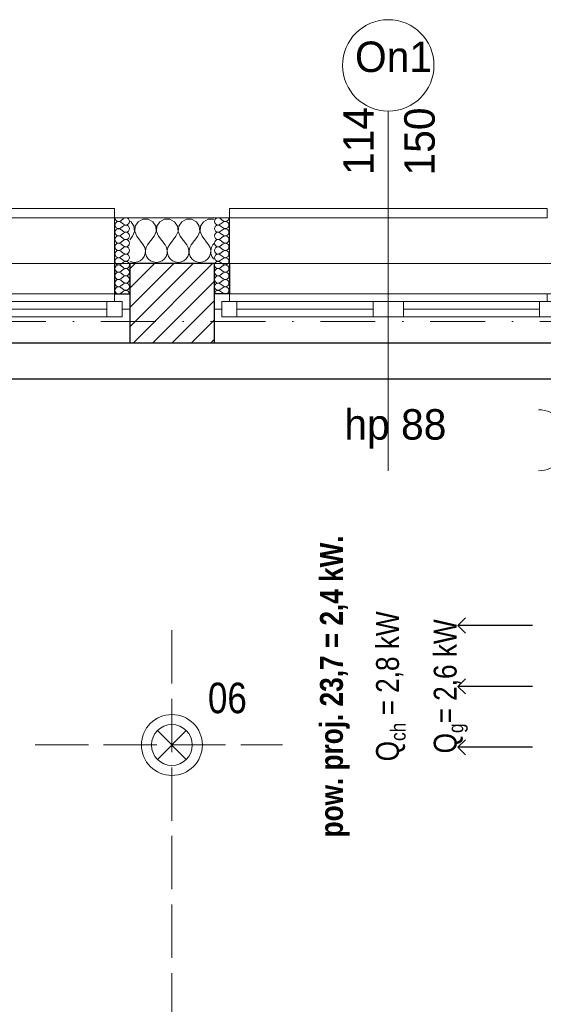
# Model space of a CAD drawing. Header units: millimetres. Extents: x 172139 to 266886, y 89525 to 138225.
# Tile 72 of 72: x 210052 to 211769, y 119095 to 122326. Entities that reach past the tile are written whole.
import ezdxf
from ezdxf.enums import TextEntityAlignment as Align

# ---------------------------------------------------------------- set-up
doc = ezdxf.new("R2010")
doc.units = ezdxf.units.MM
doc.header["$MEASUREMENT"] = 0
doc.linetypes.add('Krawędzie ukryte', pattern=[225, 175, -50])
doc.linetypes.add('Kropki i Kreski', pattern=[360, 180, -90, 0, -90])
for name, color, linetype in [('Konstrukcja - Siatki mod', 7, 'Continuous'), ('KR_INW', 7, 'Continuous'), ('NAPIS_SODON', 7, 'Continuous'), ('Okna ArchiCADa', 7, 'Continuous'), ('PRZEBUDOWA_GNIAZDA_WTYKOWE_230', 7, 'Continuous'), ('PRZEBUDOWA_KLIMATYZACJA', 7, 'Continuous'), ('PRZEDBUOWA_PUNKTY_OŚW', 7, 'Continuous'), ('Znaczniki okien ArchiCADa', 7, 'Continuous')]:
    doc.layers.add(name, color=color, linetype=linetype)
for name, color, linetype, lineweight, true_color in [('Konstrukcja - Siatki mod_Nr_pióra__48', 7, 'Continuous', 15, 0xa80f02), ('KR_INW_Nr_pióra__102', 7, 'Continuous', 5, 0xcccccc), ('Okna ArchiCADa_Nr_pióra__61', 7, 'Continuous', 13, 0x6a6a6a), ('Okna ArchiCADa_Nr_pióra__64', 7, 'Continuous', 13, 0x41c341), ('PRZEBUDOWA_GNIAZDA_WTYKOWE_230_Nr_pióra__48', 7, 'Continuous', 15, 0xa80f02), ('PRZEDBUOWA_PUNKTY_OŚW_Nr_pióra__48', 7, 'Continuous', 15, 0xa80f02), ('PRZEDBUOWA_PUNKTY_OŚW_Nr_pióra__8', 7, 'Continuous', 100, 0xa80f02), ('Znaczniki okien ArchiCADa_Nr_pióra__20', 7, 'Continuous', 13, 0xb00000), ('Znaczniki okien ArchiCADa_Nr_pióra__44', 7, 'Continuous', 13, 0x029e21)]:
    doc.layers.add(name, color=color, linetype=linetype, lineweight=lineweight, true_color=true_color)
for name, color, linetype, lineweight in [('KR_INW_Nr_pióra__101', 252, 'Continuous', 5), ('KR_INW_Nr_pióra__27', 7, 'Continuous', 25), ('KR_INW_Nr_pióra__47', 7, 'Continuous', 15), ('NAPIS_SODON_Nr_pióra__1', 7, 'Continuous', 13), ('NAPIS_SODON_Nr_pióra__121', 255, 'Continuous', 0), ('Okna ArchiCADa_Nr_pióra__27', 7, 'Continuous', 25), ('PRZEBUDOWA_KLIMATYZACJA_Nr_pióra__1', 7, 'Continuous', 13), ('PRZEBUDOWA_KLIMATYZACJA_Nr_pióra__10', 134, 'Continuous', 30), ('Znaczniki okien ArchiCADa_Nr_pióra__7', 7, 'Continuous', 13)]:
    doc.layers.add(name, color=color, linetype=linetype, lineweight=lineweight)
doc.styles.add('GENERATED_STYLE_1', font='txt')
doc.styles.add('GENERATED_STYLE_2', font='txt')

# ---------------------------------------------------------------- blocks, each defined once
blk = doc.blocks.new('Strop_1', base_point=(179225, 121523.3))
at = {"layer": 'NAPIS_SODON_Nr_pióra__1', "linetype": 'Continuous', "flags": 128}
blk.add_lwpolyline([(179225, 121523.3), (179225.9, 107003.8), (250898.3, 107008.3), (250897.4, 121527.8)], close=True, dxfattribs=at)
blk = doc.blocks.new('Strop_2', base_point=(188316, 115154.1))
at = {"layer": 'NAPIS_SODON_Nr_pióra__121', "linetype": 'Continuous', "flags": 128}
blk.add_lwpolyline([(205315.4, 121145.6), (224463.2, 121145.6), (224463.2, 120284.7), (224843.2, 120284.7), (224843.2, 121525.6), (230445.6, 121525.6), (230445.6, 120284.7), (230445.6, 115394.1), (230442.2, 115394.1), (230443.9, 117003.9), (226439, 117009.8), (226379.4, 115221.6), (224893.2, 115252.5), (224893.2, 113397.6), (205242.2, 113397.6)], dxfattribs=at)
blk = doc.blocks.new('*X100')
at = {"layer": 'KR_INW_Nr_pióra__102', "linetype": 'Continuous'}
for p, q in [((210416.9, 121662.7), (210412.9, 121664.9)), ((210426.5, 121648.2), (210416.9, 121662.7)), ((210428.2, 121630.9), (210426.5, 121648.2)), ((210430.6, 121648.2), (210429, 121630.9)), ((210440.3, 121662.7), (210430.6, 121648.2)), ((210455.6, 121670.9), (210440.3, 121662.7)), ((210473, 121670.9), (210455.6, 121670.9)), ((210488.3, 121662.7), (210473, 121670.9)), ((210497.9, 121648.2), (210488.3, 121662.7)), ((210499.6, 121630.9), (210497.9, 121648.2)), ((210502.1, 121648.2), (210500.4, 121630.9)), ((210511.7, 121662.7), (210502.1, 121648.2)), ((210527, 121670.9), (210511.7, 121662.7)), ((210544.4, 121670.9), (210527, 121670.9)), ((210559.7, 121662.7), (210544.4, 121670.9)), ((210569.4, 121648.2), (210559.7, 121662.7)), ((210571, 121630.9), (210569.4, 121648.2)), ((210573.5, 121648.2), (210571.8, 121630.9)), ((210583.1, 121662.7), (210573.5, 121648.2)), ((210598.4, 121670.9), (210583.1, 121662.7)), ((210615.8, 121670.9), (210598.4, 121670.9)), ((210631.2, 121662.7), (210615.8, 121670.9)), ((210640.8, 121648.2), (210631.2, 121662.7)), ((210642.4, 121630.9), (210640.8, 121648.2)), ((210644.9, 121648.2), (210643.3, 121630.9)), ((210654.5, 121662.7), (210644.9, 121648.2)), ((210669.9, 121670.9), (210654.5, 121662.7)), ((210687.3, 121670.9), (210669.9, 121670.9)), ((210689.5, 121669.7), (210687.3, 121670.9)), ((210421.4, 121614.9), (210412.9, 121603.5)), ((210421.4, 121614.9), (210428.2, 121630.9)), ((210429, 121630.9), (210435.7, 121614.9)), ((210435.7, 121614.9), (210457.1, 121586.3)), ((210492.9, 121614.9), (210471.4, 121586.3)), ((210492.9, 121614.9), (210499.6, 121630.9)), ((210500.4, 121630.9), (210507.1, 121614.9)), ((210507.1, 121614.9), (210528.6, 121586.3)), ((210564.3, 121614.9), (210542.9, 121586.3)), ((210564.3, 121614.9), (210571, 121630.9)), ((210571.8, 121630.9), (210578.6, 121614.9)), ((210578.6, 121614.9), (210600, 121586.3)), ((210635.7, 121614.9), (210614.3, 121586.3)), ((210635.7, 121614.9), (210642.4, 121630.9)), ((210643.3, 121630.9), (210650, 121614.9)), ((210650, 121614.9), (210671.4, 121586.3)), ((210461.9, 121577.7), (210457.1, 121586.3)), ((210471.4, 121586.3), (210466.7, 121577.7)), ((210533.3, 121577.7), (210528.6, 121586.3)), ((210542.9, 121586.3), (210538.1, 121577.7)), ((210604.8, 121577.7), (210600, 121586.3)), ((210614.3, 121586.3), (210609.5, 121577.7)), ((210676.2, 121577.7), (210671.4, 121586.3)), ((210685.7, 121586.3), (210680.9, 121577.7)), ((210689.5, 121591.4), (210685.7, 121586.3)), ((210454.9, 121540.8), (210460.5, 121548.9)), ((210460.5, 121548.9), (210463.7, 121558.2)), ((210464.1, 121568.1), (210461.9, 121577.7)), ((210463.7, 121558.2), (210464.1, 121568.1)), ((210466.7, 121577.7), (210464.4, 121568.1)), ((210464.4, 121568.1), (210464.9, 121558.2)), ((210464.9, 121558.2), (210468.1, 121548.9)), ((210468.1, 121548.9), (210473.6, 121540.8)), ((210526.4, 121540.8), (210531.9, 121548.9)), ((210531.9, 121548.9), (210535.1, 121558.2)), ((210535.6, 121568.1), (210533.3, 121577.7)), ((210535.1, 121558.2), (210535.6, 121568.1)), ((210538.1, 121577.7), (210535.9, 121568.1)), ((210535.9, 121568.1), (210536.3, 121558.2)), ((210536.3, 121558.2), (210539.5, 121548.9)), ((210539.5, 121548.9), (210545.1, 121540.8)), ((210597.8, 121540.8), (210603.4, 121548.9)), ((210603.4, 121548.9), (210606.5, 121558.2)), ((210607, 121568.1), (210604.8, 121577.7)), ((210606.5, 121558.2), (210607, 121568.1)), ((210609.5, 121577.7), (210607.3, 121568.1)), ((210607.3, 121568.1), (210607.8, 121558.2)), ((210607.8, 121558.2), (210610.9, 121548.9)), ((210610.9, 121548.9), (210616.5, 121540.8)), ((210669.2, 121540.8), (210674.8, 121548.9)), ((210674.8, 121548.9), (210677.9, 121558.2)), ((210678.4, 121568.1), (210676.2, 121577.7)), ((210677.9, 121558.2), (210678.4, 121568.1)), ((210680.9, 121577.7), (210678.7, 121568.1)), ((210678.7, 121568.1), (210679.2, 121558.2)), ((210679.2, 121558.2), (210682.3, 121548.9)), ((210682.3, 121548.9), (210687.9, 121540.8)), ((210412.9, 121533.1), (210418.8, 121530.5)), ((210418.8, 121530.5), (210428.6, 121529.2)), ((210428.6, 121529.2), (210438.3, 121530.5)), ((210438.3, 121530.5), (210447.3, 121534.5)), ((210447.3, 121534.5), (210454.9, 121540.8)), ((210473.6, 121540.8), (210481.2, 121534.5)), ((210481.2, 121534.5), (210490.2, 121530.5)), ((210490.2, 121530.5), (210500, 121529.2)), ((210500, 121529.2), (210509.8, 121530.5)), ((210509.8, 121530.5), (210518.8, 121534.5)), ((210518.8, 121534.5), (210526.4, 121540.8)), ((210545.1, 121540.8), (210552.7, 121534.5)), ((210552.7, 121534.5), (210561.7, 121530.5)), ((210561.7, 121530.5), (210571.4, 121529.2)), ((210571.4, 121529.2), (210581.2, 121530.5)), ((210581.2, 121530.5), (210590.2, 121534.5)), ((210590.2, 121534.5), (210597.8, 121540.8)), ((210616.5, 121540.8), (210624.1, 121534.5)), ((210624.1, 121534.5), (210633.1, 121530.5)), ((210633.1, 121530.5), (210642.9, 121529.2)), ((210642.9, 121529.2), (210652.6, 121530.5)), ((210652.6, 121530.5), (210661.6, 121534.5)), ((210661.6, 121534.5), (210669.2, 121540.8)), ((210687.9, 121540.8), (210689.5, 121539.5))]:
    blk.add_line(p, q, dxfattribs=at)
blk = doc.blocks.new('*X120')
at = {"layer": 'KR_INW_Nr_pióra__102', "linetype": 'Continuous'}
for p, q in [((210709.8, 121673.2), (210719.3, 121666.1)), ((210709.8, 121654.2), (210719.3, 121661.3)), ((210709.8, 121649.4), (210719.3, 121642.3)), ((210709.8, 121630.4), (210719.3, 121637.5)), ((210709.8, 121625.6), (210719.3, 121618.5)), ((210709.8, 121606.5), (210719.3, 121613.7)), ((210709.8, 121601.8), (210719.3, 121594.6)), ((210709.8, 121582.7), (210719.3, 121589.9)), ((210709.8, 121578), (210719.3, 121570.8)), ((210709.8, 121558.9), (210719.3, 121566.1)), ((210709.8, 121554.2), (210719.3, 121547)), ((210709.8, 121535.1), (210719.3, 121542.3)), ((210709.8, 121530.4), (210719.3, 121523.2)), ((210709.8, 121511.3), (210719.3, 121518.5)), ((210709.8, 121506.5), (210719.3, 121499.4)), ((210709.8, 121487.5), (210719.3, 121494.6)), ((210709.8, 121482.7), (210719.3, 121475.6)), ((210709.8, 121463.7), (210719.3, 121470.8)), ((210709.8, 121458.9), (210719.3, 121451.8)), ((210709.8, 121439.9), (210719.3, 121447)), ((210709.8, 121435.1), (210719.3, 121428))]:
    blk.add_line(p, q, dxfattribs=at)
for centre, start, end in [((210702.6, 121663.7), 53.1301, 306.8699), ((210726.4, 121675.6), 233.1301, 0), ((210702.6, 121639.9), 53.1301, 306.8699), ((210726.4, 121651.8), 0, 126.8699), ((210726.4, 121651.8), 233.1301, 0), ((210702.6, 121616.1), 53.1301, 306.8699), ((210726.4, 121628), 0, 126.8699), ((210726.4, 121628), 233.1301, 0), ((210726.4, 121604.2), 0, 126.8699), ((210702.6, 121592.3), 53.1301, 306.8699), ((210702.6, 121568.5), 53.1301, 306.8699), ((210726.4, 121604.2), 233.1301, 0), ((210726.4, 121580.4), 0, 126.8699), ((210726.4, 121580.4), 233.1301, 0), ((210702.6, 121544.6), 53.1301, 306.8699), ((210726.4, 121556.5), 0, 126.8699), ((210726.4, 121556.5), 233.1301, 0), ((210702.6, 121520.8), 53.1301, 306.8699), ((210726.4, 121532.7), 0, 126.8699), ((210726.4, 121532.7), 233.1301, 0), ((210726.4, 121508.9), 0, 126.8699), ((210702.6, 121497), 53.1301, 306.8699), ((210702.6, 121473.2), 53.1301, 306.8699), ((210726.4, 121508.9), 233.1301, 0), ((210726.4, 121485.1), 0, 126.8699), ((210726.4, 121485.1), 233.1301, 0), ((210702.6, 121449.4), 53.1301, 306.8699), ((210726.4, 121461.3), 0, 126.8699), ((210726.4, 121461.3), 233.1301, 0), ((210726.4, 121437.5), 0, 126.8699), ((210702.6, 121425.6), 53.1301, 180), ((210726.4, 121437.5), 233.1301, 0)]:
    blk.add_arc(centre, 11.9, start, end, dxfattribs=at)
blk = doc.blocks.new('*X123')
at = {"layer": 'KR_INW_Nr_pióra__102', "linetype": 'Continuous'}
for p, q in [((210392.7, 121673.2), (210383.1, 121666.1)), ((210392.7, 121654.2), (210383.1, 121661.3)), ((210392.7, 121649.4), (210383.1, 121642.3)), ((210392.7, 121630.4), (210383.1, 121637.5)), ((210392.7, 121625.6), (210383.1, 121618.5)), ((210392.7, 121606.5), (210383.1, 121613.7)), ((210392.7, 121601.8), (210383.1, 121594.6)), ((210392.7, 121582.7), (210383.1, 121589.9)), ((210392.7, 121578), (210383.1, 121570.8)), ((210392.7, 121558.9), (210383.1, 121566.1)), ((210392.7, 121554.2), (210383.1, 121547)), ((210392.7, 121535.1), (210383.1, 121542.3)), ((210392.7, 121530.4), (210383.1, 121523.2)), ((210392.7, 121511.3), (210383.1, 121518.5)), ((210392.7, 121506.5), (210383.1, 121499.4)), ((210392.7, 121487.5), (210383.1, 121494.6)), ((210392.7, 121482.7), (210383.1, 121475.6)), ((210392.7, 121463.7), (210383.1, 121470.8)), ((210392.7, 121458.9), (210383.1, 121451.8)), ((210392.7, 121439.9), (210383.1, 121447)), ((210392.7, 121435.1), (210383.1, 121428))]:
    blk.add_line(p, q, dxfattribs=at)
for centre, start, end in [((210376, 121675.6), 180, 306.8699), ((210399.8, 121663.7), 233.1301, 126.8699), ((210376, 121651.8), 53.1301, 180), ((210376, 121651.8), 180, 306.8699), ((210399.8, 121639.9), 233.1301, 126.8699), ((210376, 121628), 53.1301, 180), ((210376, 121628), 180, 306.8699), ((210376, 121604.2), 53.1301, 180), ((210399.8, 121616.1), 233.1301, 126.8699), ((210376, 121604.2), 180, 306.8699), ((210376, 121580.4), 53.1301, 180), ((210376, 121580.4), 180, 306.8699), ((210399.8, 121592.3), 233.1301, 126.8699), ((210399.8, 121568.5), 233.1301, 126.8699), ((210376, 121556.5), 53.1301, 180), ((210376, 121556.5), 180, 306.8699), ((210399.8, 121544.6), 233.1301, 126.8699), ((210376, 121532.7), 53.1301, 180), ((210376, 121532.7), 180, 306.8699), ((210376, 121508.9), 53.1301, 180), ((210399.8, 121520.8), 233.1301, 126.8699), ((210376, 121508.9), 180, 306.8699), ((210376, 121485.1), 53.1301, 180), ((210376, 121485.1), 180, 306.8699), ((210399.8, 121497), 233.1301, 126.8699), ((210399.8, 121473.2), 233.1301, 126.8699), ((210376, 121461.3), 53.1301, 180), ((210376, 121461.3), 180, 306.8699), ((210376, 121437.5), 53.1301, 180), ((210399.8, 121449.4), 233.1301, 126.8699), ((210376, 121437.5), 180, 306.8699), ((210399.8, 121425.6), 0, 126.8699)]:
    blk.add_arc(centre, 11.9, start, end, dxfattribs=at)
blk = doc.blocks.new('Okno dwuskrzydłowe 19_3')
at = {"layer": 'Okna ArchiCADa_Nr_pióra__64', "linetype": 'Continuous'}
for p, q in [((-571.3, 230), (571.3, 230)), ((-571.3, 0), (-546.3, 0)), ((-571.3, -50), (-571.3, 0)), ((-546.3, 25), (-496.3, 25)), ((-546.3, -25), (-546.3, 25)), ((-546.3, 0), (-546.3, -25)), ((-496.3, 25), (-50, 25)), ((-496.3, 25), (-496.3, -25)), ((-496.3, 25), (-50, 25)), ((-496.3, 0), (-50, 0)), ((-50, -25), (-50, 25)), ((-50, 25), (0, 25)), ((0, 25), (0, -25)), ((0, 25), (50, 25)), ((0, -25), (0, 25)), ((50, 25), (496.3, 25)), ((50, 25), (50, -25)), ((50, 25), (496.3, 25)), ((50, 0), (496.3, 0)), ((496.3, -25), (496.3, 25)), ((496.3, 25), (546.3, 25)), ((546.3, 25), (546.3, -25)), ((546.3, -25), (546.3, 0)), ((546.3, 0), (571.3, 0)), ((571.3, -50), (571.3, 0)), ((-546.3, -25), (-521.3, -25)), ((-496.3, -25), (-546.3, -25)), ((-521.3, -25), (-521.3, -50)), ((-50, -25), (-496.3, -25)), ((0, -25), (-50, -25)), ((50, -25), (0, -25)), ((496.3, -25), (50, -25)), ((546.3, -25), (496.3, -25)), ((521.3, -50), (521.3, -25)), ((521.3, -25), (546.3, -25)), ((-521.3, -50), (-571.3, -50)), ((-521.3, -50), (-571.3, -50)), ((0, -50), (-521.3, -50)), ((521.3, -50), (0, -50)), ((571.3, -50), (521.3, -50)), ((521.3, -50), (571.3, -50)), ((-521.3, -300), (521.3, -300)), ((-521.3, -300), (-521.3, -330)), ((521.3, -330), (521.3, -300)), ((-521.3, -330), (521.3, -330))]:
    blk.add_line(p, q, dxfattribs=at)
blk = doc.blocks.new('Znacznik O 19')
at = {"layer": 'Znaczniki okien ArchiCADa_Nr_pióra__20', "linetype": 'Continuous'}
blk.add_line((0, 350), (0, -830), dxfattribs=at)
at = {"layer": 'Znaczniki okien ArchiCADa_Nr_pióra__44', "linetype": 'Continuous'}
for start, end in [(0, 180), (180, 0)]:
    blk.add_arc((0, 500), 150, start, end, dxfattribs=at)
at = {"layer": 'Znaczniki okien ArchiCADa_Nr_pióra__7', "style": 'GENERATED_STYLE_1'}
for tag, p in [('AC_MarkerText_2', (-17.6, 138.6)), ('AC_MarkerText_3', (182.4, 138.7))]:
    blk.add_attdef(tag, text='', height=100, rotation=90, dxfattribs=at).set_placement(p, align=Align.BOTTOM_LEFT)
for tag, p in [('AC_WIDO_ID', (-109.2, 448.3)), ('AC_MarkerText_4', (-144, -758))]:
    blk.add_attdef(tag, text='', height=100, dxfattribs=at).set_placement(p, align=Align.BOTTOM_LEFT)
blk = doc.blocks.new('Okno dwuskrzydłowe 19_4')
at = {"layer": 'Okna ArchiCADa_Nr_pióra__64', "linetype": 'Continuous'}
for p, q in [((-571.6, 230), (571.6, 230)), ((-571.6, 0), (-546.6, 0)), ((-571.6, -50), (-571.6, 0)), ((-546.6, 25), (-496.6, 25)), ((-546.6, -25), (-546.6, 25)), ((-546.6, 0), (-546.6, -25)), ((-496.6, 25), (-50, 25)), ((-496.6, 25), (-496.6, -25)), ((-496.6, 25), (-50, 25)), ((-496.6, 0), (-50, 0)), ((-50, -25), (-50, 25)), ((-50, 25), (0, 25)), ((0, 25), (0, -25)), ((0, 25), (50, 25)), ((0, -25), (0, 25)), ((50, 25), (496.6, 25)), ((50, 25), (50, -25)), ((50, 25), (496.6, 25)), ((50, 0), (496.6, 0)), ((496.6, -25), (496.6, 25)), ((496.6, 25), (546.6, 25)), ((546.6, 25), (546.6, -25)), ((546.6, -25), (546.6, 0)), ((546.6, 0), (571.6, 0)), ((571.6, -50), (571.6, 0)), ((-546.6, -25), (-521.6, -25)), ((-496.6, -25), (-546.6, -25)), ((-521.6, -25), (-521.6, -50)), ((-50, -25), (-496.6, -25)), ((0, -25), (-50, -25)), ((50, -25), (0, -25)), ((496.6, -25), (50, -25)), ((546.6, -25), (496.6, -25)), ((521.6, -50), (521.6, -25)), ((521.6, -25), (546.6, -25)), ((-521.6, -50), (-571.6, -50)), ((-521.6, -50), (-571.6, -50)), ((0, -50), (-521.6, -50)), ((521.6, -50), (0, -50)), ((571.6, -50), (521.6, -50)), ((521.6, -50), (571.6, -50)), ((-521.6, -300), (521.6, -300)), ((-521.6, -300), (-521.6, -330)), ((521.6, -330), (521.6, -300)), ((-521.6, -330), (521.6, -330))]:
    blk.add_line(p, q, dxfattribs=at)
blk = doc.blocks.new('Wnęka sklepiona płasko 19_4')
at = {"layer": 'Okna ArchiCADa_Nr_pióra__27', "linetype": 'Continuous'}
for p, q in [((-1281.3, 250), (-1281.3, 130)), ((1281.3, 250), (-1281.3, 250)), ((1281.3, 130), (1281.3, 250)), ((-1281.3, 130), (1281.3, 130))]:
    blk.add_line(p, q, dxfattribs=at)
at = {"layer": 'Okna ArchiCADa_Nr_pióra__61', "linetype": 'Continuous'}
blk.add_line((-1281.3, 250), (1281.3, 250), dxfattribs=at)
blk = doc.blocks.new('Ściana_1', base_point=(179075.1, 121675.6))
at = {"layer": 'KR_INW_Nr_pióra__101', "linetype": 'Continuous'}
h = blk.add_hatch(dxfattribs=at)
h.set_pattern_fill('Cegła_licówka', color=256, style=0, pattern_type=2)
h.set_pattern_definition([(45, (0, 0), (-31.819804, 31.819804), [])])
h.paths.add_polyline_path([(210412.9, 121375.6), (210412.9, 121265.6), (210689.5, 121265.6), (210689.5, 121375.6), (210689.5, 121425.6), (210689.5, 121525.6), (210412.9, 121525.6), (210412.9, 121425.6)])
at = {"layer": 'KR_INW_Nr_pióra__27', "linetype": 'Continuous'}
for p, q in [((210362.9, 121525.6), (210362.9, 121425.6)), ((210689.5, 121525.6), (210412.9, 121525.6)), ((210412.9, 121525.6), (210412.9, 121425.6)), ((210689.5, 121525.6), (210689.5, 121425.6)), ((210739.5, 121525.6), (210739.5, 121425.6)), ((210362.9, 121425.6), (210412.9, 121425.6)), ((210412.9, 121425.6), (210412.9, 121375.6)), ((210739.5, 121425.6), (210689.5, 121425.6)), ((210689.5, 121425.6), (210689.5, 121375.6)), ((210412.9, 121375.6), (210412.9, 121265.6)), ((210689.5, 121375.6), (210689.5, 121265.6)), ((210412.9, 121265.6), (210689.5, 121265.6))]:
    blk.add_line(p, q, dxfattribs=at)
at = {"layer": 'KR_INW_Nr_pióra__47', "linetype": 'Continuous'}
for p, q in [((210412.9, 121675.6), (210362.9, 121675.6)), ((210362.9, 121425.6), (210362.9, 121675.6)), ((210362.9, 121675.6), (210362.9, 121525.6)), ((210689.5, 121675.6), (210739.5, 121675.6)), ((210739.5, 121425.6), (210739.5, 121675.6)), ((210739.5, 121675.6), (210739.5, 121525.6)), ((210412.9, 121425.6), (210362.9, 121425.6)), ((210689.5, 121425.6), (210739.5, 121425.6))]:
    blk.add_line(p, q, dxfattribs=at)
at = {"layer": 'KR_INW_Nr_pióra__47', "linetype": 'Continuous', "flags": 128}
blk.add_lwpolyline([(210689.5, 121675.6), (210412.9, 121675.6)], dxfattribs=at)
at = {"layer": 'KR_INW'}
for name in ['*X123', '*X120', '*X100']:
    blk.add_blockref(name, (0, 0), dxfattribs=at)
at = {"layer": 'Okna ArchiCADa', "color": 251, "linetype": 'Continuous', "lineweight": 13, "true_color": 0x6a6a6a, "xscale": -1, "zscale": 1000, "rotation": 180}
blk.add_blockref('Wnęka sklepiona płasko 19_4', (210550.9, 121395.6), dxfattribs=at)
at = {"layer": 'Okna ArchiCADa_Nr_pióra__64', "linetype": 'Continuous', "xscale": -1, "zscale": 1000, "rotation": 180}
for name, p in [('Okno dwuskrzydłowe 19_4', (209841.3, 121375.6)), ('Okno dwuskrzydłowe 19_3', (211260.8, 121375.6))]:
    blk.add_blockref(name, p, dxfattribs=at)
at = {"layer": 'Znaczniki okien ArchiCADa', "color": 14, "lineweight": 13, "true_color": 0xb00000}
ref = blk.add_blockref('Znacznik O 19', (211260.8, 121675.6), dxfattribs=at)
ref.add_attrib('AC_MarkerText_2', '114', dxfattribs={"layer": 'Znaczniki okien ArchiCADa_Nr_pióra__7', "color": 7, "height": 100, "rotation": 90, "style": 'GENERATED_STYLE_1'}).set_placement((211243.2, 121816), align=Align.BOTTOM_LEFT)
ref.add_attrib('AC_MarkerText_3', '150', dxfattribs={"layer": 'Znaczniki okien ArchiCADa_Nr_pióra__7', "color": 7, "height": 100, "rotation": 90, "style": 'GENERATED_STYLE_1'}).set_placement((211443.2, 121814.3), align=Align.BOTTOM_LEFT)
ref.add_attrib('AC_MarkerText_4', 'hp 88', dxfattribs={"layer": 'Znaczniki okien ArchiCADa_Nr_pióra__7', "color": 7, "height": 100, "style": 'GENERATED_STYLE_1'}).set_placement((211116.8, 120917.6), align=Align.BOTTOM_LEFT)
ref.add_attrib('AC_WIDO_ID', 'On1', dxfattribs={"layer": 'Znaczniki okien ArchiCADa_Nr_pióra__7', "color": 7, "height": 100, "style": 'GENERATED_STYLE_1'}).set_placement((211151.7, 122123.9), align=Align.BOTTOM_LEFT)
blk = doc.blocks.new('Przycisk z kontrolką 19')
at = {"layer": 'PRZEDBUOWA_PUNKTY_OŚW_Nr_pióra__48', "linetype": 'Continuous'}
for p, q in [((-47.4, -47.4), (47.4, 47.4)), ((47.4, -47.4), (-47.4, 47.4))]:
    blk.add_line(p, q, dxfattribs=at)
for radius in [100, 67]:
    blk.add_circle((0, 0), radius, dxfattribs=at)
blk = doc.blocks.new('Gniazdo wtykowe podwójne 19')
at = {"layer": 'PRZEBUDOWA_GNIAZDA_WTYKOWE_230_Nr_pióra__48', "linetype": 'Continuous'}
blk.add_line((0, 100), (0, 150), dxfattribs=at)
blk.add_arc((0, 0), 100, 0, 180, dxfattribs=at)
at = {"layer": 'PRZEBUDOWA_GNIAZDA_WTYKOWE_230_Nr_pióra__48', "style": 'GENERATED_STYLE_1'}
blk.add_attdef('txt', text='', height=80, rotation=180, dxfattribs=at).set_placement((0, 216.2), align=Align.MIDDLE_CENTER)
blk = doc.blocks.new('Linia_10', base_point=(211733.7, 120338))
at = {"layer": 'PRZEBUDOWA_KLIMATYZACJA_Nr_pióra__10', "linetype": 'Continuous'}
for p, q in [((211489.1, 120338), (211514.1, 120363)), ((211733.7, 120338), (211489.1, 120338)), ((211489.1, 120338), (211514.1, 120313))]:
    blk.add_line(p, q, dxfattribs=at)
blk = doc.blocks.new('Linia_11', base_point=(211733.7, 120138))
at = {"layer": 'PRZEBUDOWA_KLIMATYZACJA_Nr_pióra__10', "linetype": 'Continuous'}
for p, q in [((211489.1, 120138), (211514.1, 120163)), ((211733.7, 120138), (211489.1, 120138)), ((211489.1, 120138), (211514.1, 120113))]:
    blk.add_line(p, q, dxfattribs=at)
blk = doc.blocks.new('Linia_12', base_point=(211733.7, 119938))
at = {"layer": 'PRZEBUDOWA_KLIMATYZACJA_Nr_pióra__10', "linetype": 'Continuous'}
for p, q in [((211489.1, 119938), (211514.1, 119963)), ((211733.7, 119938), (211489.1, 119938)), ((211489.1, 119938), (211514.1, 119913))]:
    blk.add_line(p, q, dxfattribs=at)
blk = doc.blocks.new('Standardowy znacznik siatki_10')
at = {"layer": 'Konstrukcja - Siatki mod_Nr_pióra__48', "linetype": 'Kropki i Kreski'}
blk.add_line((1000, 0), (72912, 0), dxfattribs=at)

msp = doc.modelspace()

# ---------------------------------------------------------------- linework, layer by layer
at = {"layer": 'PRZEDBUOWA_PUNKTY_OŚW_Nr_pióra__48', "linetype": 'Krawędzie ukryte'}
for p, q in [((210550.9, 120322.3), (210550.9, 116352.2)), ((210102.1, 119945.6), (210913.5, 119945.6))]:
    msp.add_line(p, q, dxfattribs=at)

# ---------------------------------------------------------------- block references
at = {"layer": 'Konstrukcja - Siatki mod', "color": 8, "linetype": 'Continuous', "lineweight": 13, "zscale": 1000}
msp.add_blockref('Standardowy znacznik siatki_10', (177989.3, 121335.6), dxfattribs=at)
at = {"layer": 'KR_INW'}
msp.add_blockref('Ściana_1', (179075.1, 121675.6), dxfattribs=at)
at = {"layer": 'NAPIS_SODON', "linetype": 'Continuous'}
msp.add_blockref('Strop_1', (179225, 121523.3), dxfattribs=at)
at = {"layer": 'NAPIS_SODON', "color": 255, "linetype": 'Continuous', "lineweight": 0}
msp.add_blockref('Strop_2', (188316, 115154.1), dxfattribs=at)
at = {"layer": 'PRZEBUDOWA_GNIAZDA_WTYKOWE_230', "color": 104, "linetype": 'Continuous', "lineweight": 13, "true_color": 0x029e21}
ref = msp.add_blockref('Gniazdo wtykowe podwójne 19', (211753.2, 120945.6), dxfattribs=dict(at, xscale=-1, zscale=1000, rotation=270))
ref.add_attrib('txt', '2 x h=30cm.', dxfattribs={"layer": 'PRZEBUDOWA_GNIAZDA_WTYKOWE_230_Nr_pióra__48', "color": 14, "true_color": 0xa80f02, "height": 80, "rotation": 90, "style": 'GENERATED_STYLE_1'}).set_placement((211969.5, 120945.5), align=Align.MIDDLE_CENTER)
at = {"layer": 'PRZEBUDOWA_KLIMATYZACJA', "color": 134, "linetype": 'Continuous', "lineweight": 30}
for name, p in [('Linia_10', (211733.7, 120338)), ('Linia_11', (211733.7, 120138)), ('Linia_12', (211733.7, 119938))]:
    msp.add_blockref(name, p, dxfattribs=at)
at = {"layer": 'PRZEDBUOWA_PUNKTY_OŚW', "color": 104, "linetype": 'Continuous', "lineweight": 13, "true_color": 0x029e21, "xscale": -1, "zscale": 1000, "rotation": 270}
msp.add_blockref('Przycisk z kontrolką 19', (210550.9, 119945.6), dxfattribs=at)

# ---------------------------------------------------------------- texts
at = {"layer": 'PRZEBUDOWA_KLIMATYZACJA_Nr_pióra__1', "linetype": 'Continuous', "insert": (211036.9, 120138), "char_height": 75, "attachment_point": 2, "rotation": 90, "style": 'GENERATED_STYLE_2'}
msp.add_mtext('\\A1;{\\fArial Narrow|b1|i0|c238|p34;pow. proj. 23,7 = 2,4 kW.}', dxfattribs=at)
at = {"layer": 'PRZEBUDOWA_KLIMATYZACJA_Nr_pióra__1', "linetype": 'Continuous', "insert": (211198.9, 120138), "char_height": 75, "width": 1205.793, "attachment_point": 2, "rotation": 90, "line_spacing_factor": 1.33835, "style": 'GENERATED_STYLE_1'}
msp.add_mtext('\\A1;{\\fArial Narrow|b0|i0|c238|p34;Q\\fArial Narrow|b0|i0|c238|p34;\\A1{\\H.66x;\\S ^ ch;}\\fArial Narrow|b0|i0|c238|p34; = 2,8 kW\\P\\fArial Narrow|b0|i0|c238|p34;Q\\fArial Narrow|b0|i0|c238|p34;\\A1{\\H.66x;\\S ^ g;}\\fArial Narrow|b0|i0|c238|p34;= 2,6 kW}', dxfattribs=at)
at = {"layer": 'PRZEDBUOWA_PUNKTY_OŚW_Nr_pióra__8', "linetype": 'Continuous', "insert": (210669.3, 120150), "char_height": 100, "attachment_point": 1, "style": 'GENERATED_STYLE_1'}
msp.add_mtext('\\A1;{\\fArial Narrow|b0|i0|c238|p34;06}', dxfattribs=at)

doc.saveas('drawing.dxf')
